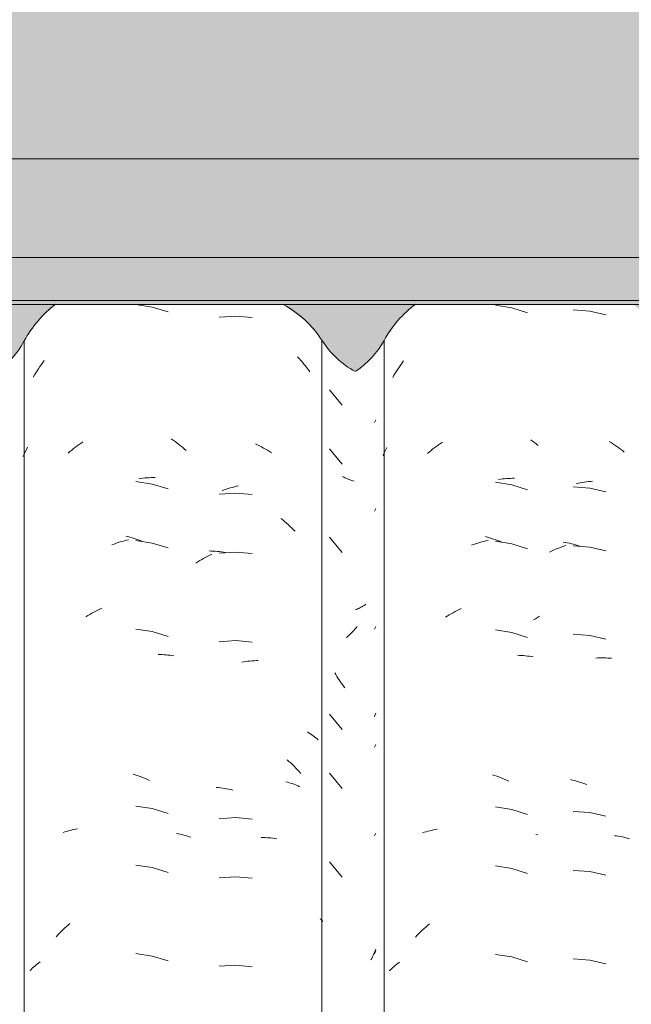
# Model space of a CAD drawing. Header units: metres. Extents: x -2.1 to 42.5, y -15.2 to 5.6.
# Tile 233 of 256: x 18.2 to 18.5, y 3.2 to 3.7. Entities that reach past the tile are written whole.
import ezdxf

# ---------------------------------------------------------------- set-up
doc = ezdxf.new("R2010")
doc.units = ezdxf.units.M
for name, color, linetype, lineweight in [('A-GLAZ-CWMG', 7, 'Continuous', 5), ('A-ROOF-OTLN', 7, 'Continuous', 5), ('A-ROOF-PATT', 7, 'Continuous', 5), ('I-WALL', 7, 'Continuous', 5)]:
    doc.layers.add(name, color=color, linetype=linetype, lineweight=lineweight)

# ---------------------------------------------------------------- blocks, each defined once
blk = doc.blocks.new('FP_30-FACHADA 02')
at = {"layer": 'A-GLAZ-CWMG', "color": 9, "true_color": 0xc0c0c0}
for p, q in [((1.50599, 3.53911), (1.49763, 3.5404)), ((1.51407, 3.53666), (1.50599, 3.53911)), ((1.44928, 3.50971), (1.45001, 3.51074)), ((1.45001, 3.51074), (1.45076, 3.51175)), ((1.44649, 3.50549), (1.44716, 3.50657)), ((1.44716, 3.50657), (1.44786, 3.50763)), ((1.44786, 3.50763), (1.44856, 3.50868)), ((1.44856, 3.50868), (1.44928, 3.50971)), ((1.44518, 3.50331), (1.44582, 3.50441)), ((1.44582, 3.50441), (1.44649, 3.50549)), ((1.51566, 3.47181), (1.51663, 3.47113)), ((1.51663, 3.47113), (1.5176, 3.47043)), ((1.5176, 3.47043), (1.51855, 3.46971)), ((1.44106, 3.46518), (1.44161, 3.46636)), ((1.44161, 3.46636), (1.44217, 3.46753)), ((1.46386, 3.46531), (1.4648, 3.46607)), ((1.4648, 3.46607), (1.46574, 3.46682)), ((1.46574, 3.46682), (1.46668, 3.46755)), ((1.46668, 3.46755), (1.46764, 3.46827)), ((1.46764, 3.46827), (1.46861, 3.46897)), ((1.46861, 3.46897), (1.46958, 3.46965)), ((1.46958, 3.46965), (1.47056, 3.47032)), ((1.51855, 3.46971), (1.5195, 3.46898)), ((1.5195, 3.46898), (1.52044, 3.46823)), ((1.52044, 3.46823), (1.52137, 3.46747)), ((1.52137, 3.46747), (1.52229, 3.46668)), ((1.52229, 3.46668), (1.52321, 3.46589)), ((1.44002, 3.46278), (1.44054, 3.46398)), ((1.44054, 3.46398), (1.44106, 3.46518)), ((1.46294, 3.46452), (1.46386, 3.46531)), ((1.4991, 3.45142), (1.50015, 3.45156)), ((1.50015, 3.45156), (1.5012, 3.45169)), ((1.5012, 3.45169), (1.50224, 3.4518)), ((1.50224, 3.4518), (1.50328, 3.45189)), ((1.50328, 3.45189), (1.50432, 3.45196)), ((1.50432, 3.45196), (1.50536, 3.45202)), ((1.50536, 3.45202), (1.50639, 3.45206)), ((1.50639, 3.45206), (1.50742, 3.45207)), ((1.50599, 3.44868), (1.49763, 3.44997)), ((1.51407, 3.44623), (1.50599, 3.44868)), ((1.49247, 3.42216), (1.49352, 3.42189)), ((1.49277, 3.42001), (1.49383, 3.42027)), ((1.49352, 3.42189), (1.49458, 3.42159)), ((1.49458, 3.42159), (1.49564, 3.42128)), ((1.49564, 3.42128), (1.49669, 3.42095)), ((1.49669, 3.42095), (1.49775, 3.4206)), ((1.49775, 3.4206), (1.4988, 3.42023)), ((1.4988, 3.42023), (1.49985, 3.41984)), ((1.48538, 3.41769), (1.48643, 3.41807)), ((1.48643, 3.41807), (1.48749, 3.41844)), ((1.48749, 3.41844), (1.48854, 3.41879)), ((1.48854, 3.41879), (1.4896, 3.41913)), ((1.4896, 3.41913), (1.49065, 3.41944)), ((1.49065, 3.41944), (1.49171, 3.41973)), ((1.49171, 3.41973), (1.49277, 3.42001)), ((1.50599, 3.41854), (1.49763, 3.41983)), ((1.49985, 3.41984), (1.5009, 3.41944)), ((1.51407, 3.41609), (1.50599, 3.41854)), ((1.47914, 3.38484), (1.48017, 3.38534)), ((1.47205, 3.38086), (1.47305, 3.38148)), ((1.47305, 3.38148), (1.47405, 3.38209)), ((1.47405, 3.38209), (1.47506, 3.38267)), ((1.47506, 3.38267), (1.47607, 3.38324)), ((1.47607, 3.38324), (1.47709, 3.38379)), ((1.47709, 3.38379), (1.47811, 3.38433)), ((1.47811, 3.38433), (1.47914, 3.38484)), ((1.50599, 3.37332), (1.49763, 3.37462)), ((1.51407, 3.37088), (1.50599, 3.37332)), ((1.50896, 3.36164), (1.50998, 3.36161)), ((1.50998, 3.36161), (1.51098, 3.36157)), ((1.51098, 3.36157), (1.51199, 3.36151)), ((1.51199, 3.36151), (1.51299, 3.36143)), ((1.51299, 3.36143), (1.51398, 3.36133)), ((1.51398, 3.36133), (1.51496, 3.36122)), ((1.51496, 3.36122), (1.51594, 3.36108)), ((1.51594, 3.36108), (1.51691, 3.36094)), ((1.49615, 3.30055), (1.4972, 3.30021)), ((1.4972, 3.30021), (1.49826, 3.29985)), ((1.49826, 3.29985), (1.49931, 3.29948)), ((1.49931, 3.29948), (1.50036, 3.29908)), ((1.50036, 3.29908), (1.50141, 3.29867)), ((1.50141, 3.29867), (1.50245, 3.29823)), ((1.50245, 3.29823), (1.50349, 3.29778)), ((1.50349, 3.29778), (1.50453, 3.29731)), ((1.50599, 3.2829), (1.49763, 3.28419)), ((1.51407, 3.28045), (1.50599, 3.2829)), ((1.46041, 3.27072), (1.46131, 3.27101)), ((1.46131, 3.27101), (1.46221, 3.27128)), ((1.46221, 3.27128), (1.46313, 3.27154)), ((1.46313, 3.27154), (1.46405, 3.27178)), ((1.46405, 3.27178), (1.46498, 3.272)), ((1.46498, 3.272), (1.46593, 3.27221)), ((1.46593, 3.27221), (1.46688, 3.2724)), ((1.46688, 3.2724), (1.46784, 3.27257)), ((1.51836, 3.27025), (1.51931, 3.27006)), ((1.51931, 3.27006), (1.52025, 3.26985)), ((1.52025, 3.26985), (1.52119, 3.26963)), ((1.52119, 3.26963), (1.52211, 3.26939)), ((1.52211, 3.26939), (1.52302, 3.26913)), ((1.52302, 3.26913), (1.52393, 3.26886)), ((1.52393, 3.26886), (1.52482, 3.26857)), ((1.52482, 3.26857), (1.52571, 3.26827)), ((1.50599, 3.25275), (1.49763, 3.25404)), ((1.51407, 3.2503), (1.50599, 3.25275)), ((1.46298, 3.22341), (1.4639, 3.22419)), ((1.45765, 3.21839), (1.45851, 3.21927)), ((1.45851, 3.21927), (1.45938, 3.22013)), ((1.45938, 3.22013), (1.46027, 3.22097)), ((1.46027, 3.22097), (1.46116, 3.2218)), ((1.46116, 3.2218), (1.46206, 3.22261)), ((1.46206, 3.22261), (1.46298, 3.22341)), ((1.4568, 3.2175), (1.45765, 3.21839)), ((1.50599, 3.20754), (1.49763, 3.20883)), ((1.4473, 3.20356), (1.448, 3.20408)), ((1.448, 3.20408), (1.44871, 3.20459)), ((1.51407, 3.20509), (1.50599, 3.20754)), ((1.44344, 3.2002), (1.44405, 3.20079)), ((1.44405, 3.20079), (1.44467, 3.20136)), ((1.44467, 3.20136), (1.44531, 3.20193)), ((1.44531, 3.20193), (1.44596, 3.20249)), ((1.44596, 3.20249), (1.44662, 3.20303)), ((1.44662, 3.20303), (1.4473, 3.20356))]:
    blk.add_line(p, q, dxfattribs=at)
blk = doc.blocks.new('FP_31-FACHADA 02')
at = {"layer": 'A-GLAZ-CWMG', "color": 9, "true_color": 0xc0c0c0}
for p, q in [((1.61952, 3.48009), (1.62029, 3.48144)), ((1.61952, 3.43488), (1.62029, 3.43623)), ((1.61091, 3.38488), (1.61033, 3.38462)), ((1.61147, 3.38515), (1.61091, 3.38488)), ((1.61203, 3.38544), (1.61147, 3.38515)), ((1.61258, 3.38573), (1.61203, 3.38544)), ((1.61312, 3.38603), (1.61258, 3.38573)), ((1.61365, 3.38634), (1.61312, 3.38603)), ((1.61417, 3.38666), (1.61365, 3.38634)), ((1.61468, 3.38699), (1.61417, 3.38666)), ((1.61518, 3.38733), (1.61468, 3.38699)), ((1.61033, 3.38462), (1.60974, 3.38437)), ((1.6101, 3.37529), (1.60951, 3.37461)), ((1.61068, 3.37598), (1.6101, 3.37529)), ((1.61952, 3.37459), (1.62029, 3.37594)), ((1.60581, 3.37078), (1.60516, 3.37018)), ((1.60645, 3.37139), (1.60581, 3.37078)), ((1.60707, 3.37201), (1.60645, 3.37139)), ((1.6077, 3.37264), (1.60707, 3.37201)), ((1.60831, 3.37329), (1.6077, 3.37264)), ((1.60892, 3.37394), (1.60831, 3.37329)), ((1.60951, 3.37461), (1.60892, 3.37394)), ((1.61975, 3.33044), (1.61947, 3.32981)), ((1.62003, 3.33108), (1.61975, 3.33044)), ((1.62029, 3.33172), (1.62003, 3.33108)), ((1.61952, 3.31431), (1.62029, 3.31566)), ((1.61952, 3.26909), (1.62029, 3.27044)), ((1.6196, 3.20953), (1.61924, 3.20873)), ((1.61952, 3.20881), (1.62029, 3.21016)), ((1.61995, 3.21033), (1.6196, 3.20953)), ((1.62029, 3.21115), (1.61995, 3.21033)), ((1.61809, 3.20636), (1.61768, 3.20559)), ((1.61848, 3.20715), (1.61809, 3.20636)), ((1.61886, 3.20793), (1.61848, 3.20715)), ((1.61924, 3.20873), (1.61886, 3.20793))]:
    blk.add_line(p, q, dxfattribs=at)
blk = doc.blocks.new('FP_32-FACHADA 02')
at = {"layer": 'A-GLAZ-CWMG', "color": 9, "true_color": 0xc0c0c0}
for p, q in [((1.68969, 3.5387), (1.68134, 3.54004)), ((1.69776, 3.53619), (1.68969, 3.5387)), ((1.63367, 3.51056), (1.63442, 3.51157)), ((1.63014, 3.50532), (1.63082, 3.50639)), ((1.63082, 3.50639), (1.63151, 3.50745)), ((1.63151, 3.50745), (1.63222, 3.5085)), ((1.63222, 3.5085), (1.63294, 3.50954)), ((1.63294, 3.50954), (1.63367, 3.51056)), ((1.62883, 3.50314), (1.62948, 3.50424)), ((1.62948, 3.50424), (1.63014, 3.50532)), ((1.69934, 3.47133), (1.70031, 3.47064)), ((1.70031, 3.47064), (1.70127, 3.46993)), ((1.62484, 3.46528), (1.62533, 3.46633)), ((1.62533, 3.46633), (1.62582, 3.46736)), ((1.64755, 3.4651), (1.64848, 3.46587)), ((1.64848, 3.46587), (1.64942, 3.46661)), ((1.64942, 3.46661), (1.65037, 3.46734)), ((1.65037, 3.46734), (1.65133, 3.46806)), ((1.65133, 3.46806), (1.65229, 3.46875)), ((1.65229, 3.46875), (1.65327, 3.46943)), ((1.65327, 3.46943), (1.65425, 3.47009)), ((1.70127, 3.46993), (1.70222, 3.46921)), ((1.70222, 3.46921), (1.70317, 3.46847)), ((1.62391, 3.46317), (1.62437, 3.46423)), ((1.62437, 3.46423), (1.62484, 3.46528)), ((1.64662, 3.46432), (1.64755, 3.4651)), ((1.68281, 3.45105), (1.68386, 3.45119)), ((1.68386, 3.45119), (1.6849, 3.45131)), ((1.6849, 3.45131), (1.68595, 3.45141)), ((1.68595, 3.45141), (1.68699, 3.4515)), ((1.68699, 3.4515), (1.68803, 3.45156)), ((1.68803, 3.45156), (1.68906, 3.45161)), ((1.68906, 3.45161), (1.69009, 3.45164)), ((1.69009, 3.45164), (1.69112, 3.45165)), ((1.68969, 3.44827), (1.68134, 3.44961)), ((1.69776, 3.44576), (1.68969, 3.44827)), ((1.67618, 3.42184), (1.67723, 3.42155)), ((1.67723, 3.42155), (1.67829, 3.42125)), ((1.67829, 3.42125), (1.67935, 3.42093)), ((1.67935, 3.42093), (1.68041, 3.4206)), ((1.68041, 3.4206), (1.68146, 3.42024)), ((1.68146, 3.42024), (1.68251, 3.41987)), ((1.66909, 3.4174), (1.67014, 3.41778)), ((1.67014, 3.41778), (1.6712, 3.41814)), ((1.6712, 3.41814), (1.67225, 3.41849)), ((1.67225, 3.41849), (1.67331, 3.41881)), ((1.67331, 3.41881), (1.67437, 3.41912)), ((1.67437, 3.41912), (1.67542, 3.41941)), ((1.67542, 3.41941), (1.67648, 3.41968)), ((1.67648, 3.41968), (1.67754, 3.41993)), ((1.68969, 3.41813), (1.68134, 3.41947)), ((1.68251, 3.41987), (1.68356, 3.41947)), ((1.68356, 3.41947), (1.68461, 3.41906)), ((1.69776, 3.41562), (1.68969, 3.41813)), ((1.66285, 3.38458), (1.66388, 3.38507)), ((1.65574, 3.38063), (1.65674, 3.38125)), ((1.65674, 3.38125), (1.65775, 3.38185)), ((1.65775, 3.38185), (1.65875, 3.38243)), ((1.65875, 3.38243), (1.65977, 3.383)), ((1.65977, 3.383), (1.66079, 3.38354)), ((1.66079, 3.38354), (1.66182, 3.38407)), ((1.66182, 3.38407), (1.66285, 3.38458)), ((1.68969, 3.37291), (1.68134, 3.37426)), ((1.69776, 3.3704), (1.68969, 3.37291)), ((1.69266, 3.36121), (1.69367, 3.36117)), ((1.69367, 3.36117), (1.69468, 3.36112)), ((1.69468, 3.36112), (1.69568, 3.36105)), ((1.69568, 3.36105), (1.69667, 3.36096)), ((1.69667, 3.36096), (1.69766, 3.36086)), ((1.69766, 3.36086), (1.69864, 3.36074)), ((1.69864, 3.36074), (1.69962, 3.3606)), ((1.69962, 3.3606), (1.70058, 3.36044)), ((1.67986, 3.3002), (1.68091, 3.29986)), ((1.68091, 3.29986), (1.68197, 3.29949)), ((1.68197, 3.29949), (1.68302, 3.29911)), ((1.68302, 3.29911), (1.68407, 3.29871)), ((1.68407, 3.29871), (1.68511, 3.29828)), ((1.68511, 3.29828), (1.68616, 3.29784)), ((1.68616, 3.29784), (1.6872, 3.29739)), ((1.6872, 3.29739), (1.68824, 3.29691)), ((1.68969, 3.28248), (1.68134, 3.28383)), ((1.69776, 3.27998), (1.68969, 3.28248)), ((1.64409, 3.27052), (1.64499, 3.27081)), ((1.64499, 3.27081), (1.64589, 3.27108)), ((1.64589, 3.27108), (1.64681, 3.27133)), ((1.64681, 3.27133), (1.64773, 3.27157)), ((1.64773, 3.27157), (1.64867, 3.27179)), ((1.64867, 3.27179), (1.64961, 3.272)), ((1.64961, 3.272), (1.65056, 3.27219)), ((1.65056, 3.27219), (1.65152, 3.27236)), ((1.70203, 3.26975), (1.70298, 3.26955)), ((1.68969, 3.25234), (1.68134, 3.25369)), ((1.69776, 3.24983), (1.68969, 3.25234)), ((1.64666, 3.22321), (1.64758, 3.22399)), ((1.64132, 3.2182), (1.64218, 3.21908)), ((1.64218, 3.21908), (1.64306, 3.21993)), ((1.64306, 3.21993), (1.64394, 3.22078)), ((1.64394, 3.22078), (1.64484, 3.2216)), ((1.64484, 3.2216), (1.64574, 3.22241)), ((1.64574, 3.22241), (1.64666, 3.22321)), ((1.64047, 3.21731), (1.64132, 3.2182)), ((1.63096, 3.20339), (1.63165, 3.20391)), ((1.63165, 3.20391), (1.63236, 3.20442)), ((1.68969, 3.20713), (1.68134, 3.20847)), ((1.69776, 3.20462), (1.68969, 3.20713)), ((1.6271, 3.20003), (1.6277, 3.20061)), ((1.6277, 3.20061), (1.62832, 3.20119)), ((1.62832, 3.20119), (1.62896, 3.20176)), ((1.62896, 3.20176), (1.62961, 3.20231)), ((1.62961, 3.20231), (1.63028, 3.20286)), ((1.63028, 3.20286), (1.63096, 3.20339))]:
    blk.add_line(p, q, dxfattribs=at)
blk = doc.blocks.new('Rectangular Mullion - Telha Fibrocimento - Ondulada-1909083-FACHADA 02')
at = {"layer": 'A-GLAZ-CWMG'}
for p, q in [((1.44054, 2.85731), (1.44054, 3.52181)), ((1.62442, 2.85757), (1.62442, 3.52207))]:
    blk.add_line(p, q, dxfattribs=at)
for centre, major_axis, start_param, end_param in [((1.49262, 3.49436), (0.05902, 0), 2.226117, 2.651943), ((1.676, 3.49436), (0.05869, 0), 2.21894, 2.643944), ((1.40061, 3.54301), (0.04532, 0), 3.624607, 5.790408), ((1.5845, 3.54348), (0.04542, 0), 5.308272, 5.786308)]:
    blk.add_ellipse(centre, major_axis=major_axis, ratio=0.988936, start_param=start_param, end_param=end_param, dxfattribs=at)
for name in ['FP_30-FACHADA 02', 'FP_32-FACHADA 02', 'FP_31-FACHADA 02']:
    blk.add_blockref(name, (0, 0), dxfattribs=at)
blk = doc.blocks.new('FP_38-FACHADA 02')
at = {"layer": 'A-GLAZ-CWMG', "color": 9, "true_color": 0xc0c0c0}
for p, q in [((1.54859, 3.5345), (1.54014, 3.53396)), ((1.55701, 3.53373), (1.54859, 3.5345)), ((1.58021, 3.51373), (1.58104, 3.51282)), ((1.58104, 3.51282), (1.58187, 3.51189)), ((1.58187, 3.51189), (1.58268, 3.51094)), ((1.58268, 3.51094), (1.58347, 3.50998)), ((1.58347, 3.50998), (1.58426, 3.50901)), ((1.58426, 3.50901), (1.58502, 3.50802)), ((1.58502, 3.50802), (1.58578, 3.50701)), ((1.58578, 3.50701), (1.58652, 3.50599)), ((1.5587, 3.46919), (1.55973, 3.4687)), ((1.55973, 3.4687), (1.56076, 3.46819)), ((1.56076, 3.46819), (1.56179, 3.46766)), ((1.56179, 3.46766), (1.56281, 3.4671)), ((1.56281, 3.4671), (1.56382, 3.46653)), ((1.56382, 3.46653), (1.56483, 3.46594)), ((1.56483, 3.46594), (1.56583, 3.46533)), ((1.56583, 3.46533), (1.56682, 3.46469)), ((1.5416, 3.4453), (1.54265, 3.44569)), ((1.54265, 3.44569), (1.54371, 3.44605)), ((1.54371, 3.44605), (1.54477, 3.44639)), ((1.54477, 3.44639), (1.54582, 3.4467)), ((1.54582, 3.4467), (1.54688, 3.447)), ((1.54688, 3.447), (1.54794, 3.44728)), ((1.54794, 3.44728), (1.549, 3.44754)), ((1.549, 3.44754), (1.55006, 3.44777)), ((1.54859, 3.44408), (1.54014, 3.44353)), ((1.55701, 3.4433), (1.54859, 3.44408)), ((1.57166, 3.43111), (1.57261, 3.43037)), ((1.57261, 3.43037), (1.57354, 3.4296)), ((1.57354, 3.4296), (1.57447, 3.42882)), ((1.57447, 3.42882), (1.57538, 3.42802)), ((1.57538, 3.42802), (1.57628, 3.4272)), ((1.57628, 3.4272), (1.57717, 3.42637)), ((1.57717, 3.42637), (1.57805, 3.42552)), ((1.57805, 3.42552), (1.57892, 3.42465)), ((1.53028, 3.40963), (1.53128, 3.41023)), ((1.53128, 3.41023), (1.53229, 3.41081)), ((1.53229, 3.41081), (1.53331, 3.41138)), ((1.53331, 3.41138), (1.53433, 3.41192)), ((1.53433, 3.41192), (1.53536, 3.41245)), ((1.53506, 3.41453), (1.53609, 3.4145)), ((1.53536, 3.41245), (1.53639, 3.41295)), ((1.53609, 3.4145), (1.53713, 3.41445)), ((1.53713, 3.41445), (1.53817, 3.41438)), ((1.53817, 3.41438), (1.53921, 3.41429)), ((1.53921, 3.41429), (1.54026, 3.41418)), ((1.54859, 3.41393), (1.54014, 3.41339)), ((1.54026, 3.41418), (1.54131, 3.41405)), ((1.54131, 3.41405), (1.54236, 3.4139)), ((1.54236, 3.4139), (1.54341, 3.41373)), ((1.55701, 3.41316), (1.54859, 3.41393)), ((1.52829, 3.40836), (1.52928, 3.409)), ((1.52928, 3.409), (1.53028, 3.40963)), ((1.54859, 3.36872), (1.54014, 3.36817)), ((1.55701, 3.36794), (1.54859, 3.36872)), ((1.55166, 3.35766), (1.55271, 3.35785)), ((1.55271, 3.35785), (1.55377, 3.35801)), ((1.55377, 3.35801), (1.55482, 3.35815)), ((1.55482, 3.35815), (1.55587, 3.35828)), ((1.55587, 3.35828), (1.55691, 3.35838)), ((1.55691, 3.35838), (1.55796, 3.35846)), ((1.55796, 3.35846), (1.55899, 3.35852)), ((1.55899, 3.35852), (1.56003, 3.35856)), ((1.58524, 3.32212), (1.58599, 3.32165)), ((1.58599, 3.32165), (1.58672, 3.32116)), ((1.58672, 3.32116), (1.58744, 3.32066)), ((1.58744, 3.32066), (1.58814, 3.32015)), ((1.58814, 3.32015), (1.58883, 3.31962)), ((1.58883, 3.31962), (1.5895, 3.31908)), ((1.5895, 3.31908), (1.59016, 3.31853)), ((1.59016, 3.31853), (1.5908, 3.31796)), ((1.57491, 3.30787), (1.57581, 3.30706)), ((1.57581, 3.30706), (1.57671, 3.30623)), ((1.57671, 3.30623), (1.5776, 3.30539)), ((1.5776, 3.30539), (1.57847, 3.30453)), ((1.57847, 3.30453), (1.57933, 3.30365)), ((1.57933, 3.30365), (1.58018, 3.30276)), ((1.58018, 3.30276), (1.58102, 3.30184)), ((1.58102, 3.30184), (1.58184, 3.30092)), ((1.57428, 3.29665), (1.5752, 3.29639)), ((1.5752, 3.29639), (1.5761, 3.29612)), ((1.5761, 3.29612), (1.57699, 3.29582)), ((1.57699, 3.29582), (1.57788, 3.29551)), ((1.57788, 3.29551), (1.57875, 3.29519)), ((1.57875, 3.29519), (1.5796, 3.29484)), ((1.5796, 3.29484), (1.58045, 3.29448)), ((1.58045, 3.29448), (1.58128, 3.2941)), ((1.53867, 3.29377), (1.53971, 3.29367)), ((1.53971, 3.29367), (1.54076, 3.29355)), ((1.54076, 3.29355), (1.54181, 3.29341)), ((1.54181, 3.29341), (1.54287, 3.29325)), ((1.54287, 3.29325), (1.54392, 3.29307)), ((1.54392, 3.29307), (1.54498, 3.29286)), ((1.54498, 3.29286), (1.54604, 3.29264)), ((1.54604, 3.29264), (1.5471, 3.2924)), ((1.54859, 3.27829), (1.54014, 3.27774)), ((1.55701, 3.27751), (1.54859, 3.27829)), ((1.56158, 3.26815), (1.5626, 3.26814)), ((1.5626, 3.26814), (1.56362, 3.26811)), ((1.56362, 3.26811), (1.56462, 3.26806)), ((1.56462, 3.26806), (1.56563, 3.268)), ((1.56563, 3.268), (1.56662, 3.26791)), ((1.56662, 3.26791), (1.56761, 3.2678)), ((1.56761, 3.2678), (1.56859, 3.26767)), ((1.56859, 3.26767), (1.56956, 3.26752)), ((1.54859, 3.24815), (1.54014, 3.2476)), ((1.55701, 3.24737), (1.54859, 3.24815)), ((1.59173, 3.22665), (1.59219, 3.2262)), ((1.59219, 3.2262), (1.59264, 3.22573)), ((1.59264, 3.22573), (1.59308, 3.22526)), ((1.54859, 3.20293), (1.54014, 3.20239)), ((1.55701, 3.20216), (1.54859, 3.20293))]:
    blk.add_line(p, q, dxfattribs=at)
blk = doc.blocks.new('FP_39-FACHADA 02')
at = {"layer": 'A-GLAZ-CWMG', "color": 9, "true_color": 0xc0c0c0}
for p, q in [((1.59656, 3.49689), (1.60295, 3.48907)), ((1.59656, 3.46675), (1.60295, 3.45892)), ((1.60381, 3.45227), (1.6032, 3.4526)), ((1.60443, 3.45196), (1.60381, 3.45227)), ((1.60506, 3.45165), (1.60443, 3.45196)), ((1.60571, 3.45136), (1.60506, 3.45165)), ((1.60636, 3.45108), (1.60571, 3.45136)), ((1.60703, 3.45082), (1.60636, 3.45108)), ((1.6077, 3.45056), (1.60703, 3.45082)), ((1.60839, 3.45032), (1.6077, 3.45056)), ((1.60908, 3.4501), (1.60839, 3.45032)), ((1.59656, 3.42153), (1.60295, 3.41371)), ((1.59974, 3.35136), (1.59922, 3.35224)), ((1.60028, 3.35048), (1.59974, 3.35136)), ((1.60083, 3.34962), (1.60028, 3.35048)), ((1.60139, 3.34876), (1.60083, 3.34962)), ((1.60197, 3.34792), (1.60139, 3.34876)), ((1.60256, 3.34709), (1.60197, 3.34792)), ((1.60316, 3.34627), (1.60256, 3.34709)), ((1.60377, 3.34546), (1.60316, 3.34627)), ((1.60439, 3.34467), (1.60377, 3.34546)), ((1.59656, 3.33111), (1.60295, 3.32328)), ((1.59656, 3.30096), (1.60295, 3.29314)), ((1.59656, 3.25575), (1.60295, 3.24792))]:
    blk.add_line(p, q, dxfattribs=at)
blk = doc.blocks.new('FP_40-FACHADA 02')
at = {"layer": 'A-GLAZ-CWMG', "color": 9, "true_color": 0xc0c0c0}
for p, q in [((1.72954, 3.53709), (1.72111, 3.53774)), ((1.73779, 3.53522), (1.72954, 3.53709)), ((1.73941, 3.47047), (1.74041, 3.46985)), ((1.74041, 3.46985), (1.7414, 3.46922)), ((1.7414, 3.46922), (1.74239, 3.46856)), ((1.74239, 3.46856), (1.74336, 3.46789)), ((1.74336, 3.46789), (1.74433, 3.4672)), ((1.74433, 3.4672), (1.74529, 3.46649)), ((1.74529, 3.46649), (1.74625, 3.46576)), ((1.74625, 3.46576), (1.74719, 3.46502)), ((1.72954, 3.44667), (1.72111, 3.44731)), ((1.72258, 3.44887), (1.72364, 3.4491)), ((1.72364, 3.4491), (1.7247, 3.44931)), ((1.7247, 3.44931), (1.72575, 3.4495)), ((1.72575, 3.4495), (1.72681, 3.44967)), ((1.72681, 3.44967), (1.72786, 3.44982)), ((1.72786, 3.44982), (1.72891, 3.44996)), ((1.72891, 3.44996), (1.72996, 3.45007)), ((1.73779, 3.44479), (1.72954, 3.44667)), ((1.72996, 3.45007), (1.731, 3.45016)), ((1.711, 3.41492), (1.71204, 3.41536)), ((1.71204, 3.41536), (1.71309, 3.41578)), ((1.71309, 3.41578), (1.71414, 3.41619)), ((1.71414, 3.41619), (1.71519, 3.41658)), ((1.71519, 3.41658), (1.71625, 3.41694)), ((1.71594, 3.41907), (1.717, 3.41888)), ((1.71625, 3.41694), (1.7173, 3.41729)), ((1.717, 3.41888), (1.71805, 3.41868)), ((1.71805, 3.41868), (1.71911, 3.41845)), ((1.71911, 3.41845), (1.72017, 3.41821)), ((1.72017, 3.41821), (1.72123, 3.41794)), ((1.72954, 3.41652), (1.72111, 3.41717)), ((1.72123, 3.41794), (1.72229, 3.41766)), ((1.72229, 3.41766), (1.72334, 3.41736)), ((1.72334, 3.41736), (1.7244, 3.41704)), ((1.73779, 3.41465), (1.72954, 3.41652)), ((1.70892, 3.41397), (1.70996, 3.41445)), ((1.70996, 3.41445), (1.711, 3.41492)), ((1.70082, 3.3793), (1.70181, 3.37993)), ((1.70181, 3.37993), (1.70281, 3.38054)), ((1.70281, 3.38054), (1.70382, 3.38114)), ((1.72954, 3.37131), (1.72111, 3.37195)), ((1.73779, 3.36943), (1.72954, 3.37131)), ((1.73257, 3.35984), (1.7336, 3.35989)), ((1.7336, 3.35989), (1.73463, 3.35991)), ((1.73463, 3.35991), (1.73566, 3.35992)), ((1.73566, 3.35992), (1.73668, 3.35991)), ((1.73668, 3.35991), (1.73769, 3.35988)), ((1.73769, 3.35988), (1.7387, 3.35983)), ((1.7387, 3.35983), (1.7397, 3.35976)), ((1.7397, 3.35976), (1.7407, 3.35968)), ((1.71962, 3.29777), (1.72068, 3.29751)), ((1.72068, 3.29751), (1.72174, 3.29724)), ((1.72174, 3.29724), (1.7228, 3.29695)), ((1.7228, 3.29695), (1.72385, 3.29663)), ((1.72385, 3.29663), (1.72491, 3.2963)), ((1.72491, 3.2963), (1.72597, 3.29595)), ((1.72597, 3.29595), (1.72702, 3.29558)), ((1.72702, 3.29558), (1.72807, 3.29519)), ((1.72954, 3.28088), (1.72111, 3.28152)), ((1.73779, 3.279), (1.72954, 3.28088)), ((1.74219, 3.26909), (1.74317, 3.26895)), ((1.74317, 3.26895), (1.74414, 3.2688)), ((1.74414, 3.2688), (1.7451, 3.26864)), ((1.7451, 3.26864), (1.74605, 3.26845)), ((1.74605, 3.26845), (1.747, 3.26825)), ((1.747, 3.26825), (1.74794, 3.26803)), ((1.74794, 3.26803), (1.74886, 3.26779)), ((1.74886, 3.26779), (1.74978, 3.26754)), ((1.72954, 3.25074), (1.72111, 3.25138)), ((1.73779, 3.24886), (1.72954, 3.25074)), ((1.72954, 3.20552), (1.72111, 3.20617)), ((1.73779, 3.20365), (1.72954, 3.20552))]:
    blk.add_line(p, q, dxfattribs=at)
blk = doc.blocks.new('Rectangular Mullion - Telha Fibrocimento - Ondulada-V36-FACHADA 02')
at = {"layer": 'A-GLAZ-CWMG'}
blk.add_line((1.59258, 2.8577), (1.59258, 3.5222), dxfattribs=at)
for centre, major_axis, start_param, end_param in [((1.54785, 3.49436), (0.05286, 0), 0.561652, 1.071183), ((1.63251, 3.54687), (0.04708, 0), 3.700093, 4.206241)]:
    blk.add_ellipse(centre, major_axis=major_axis, ratio=0.988936, start_param=start_param, end_param=end_param, dxfattribs=at)
for name in ['FP_40-FACHADA 02', 'FP_38-FACHADA 02', 'FP_39-FACHADA 02']:
    blk.add_blockref(name, (0, 0), dxfattribs=at)

msp = doc.modelspace()

# ---------------------------------------------------------------- hatches: boundary and pattern name
at = {"layer": 'A-ROOF-PATT', "true_color": 0x919191}
h = msp.add_hatch(color=252, dxfattribs=at)
h.paths.add_polyline_path([(19.7927, 3.61482), (19.9785, 3.61482), (19.9785, 3.61682), (19.71161, 3.61674), (19.72604, 3.61482), (19.78751, 3.61482)])
h.paths.add_polyline_path([(17.5784, 3.61482), (19.68438, 3.61482), (19.66728, 3.61681), (17.5784, 3.61682)])
h = msp.add_hatch(color=252, dxfattribs=at)
h.paths.add_polyline_path([(17.5824, 3.56439), (19.9745, 3.56439), (19.9745, 3.5713), (19.68053, 3.61482), (17.5784, 3.61482), (17.5784, 3.60762), (17.5824, 3.60357), (17.5824, 3.57594)])
h.paths.add_polyline_path([(19.9745, 3.57706), (19.9745, 3.60357), (19.9785, 3.60762), (19.9785, 3.61482), (19.72604, 3.61433), (19.97449, 3.57706)])
for points in [[(19.96237, 3.54239), (19.9745, 3.54239), (19.9745, 3.56439), (17.5824, 3.56439), (17.5824, 3.54239), (19.93813, 3.54239)], [(19.96237, 3.54042), (19.9745, 3.54042), (19.9745, 3.54239), (17.5824, 3.54239), (17.5824, 3.54042), (19.93813, 3.54042)]]:
    msp.add_hatch(color=252, dxfattribs=at).paths.add_polyline_path(points)
at = {"layer": 'I-WALL', "true_color": 0xdbcc9e}
h = msp.add_hatch(color=9, dxfattribs=at)
h.paths.add_polyline_path([(17.96967, 3.49695), (17.98047, 3.49923), (17.9904, 3.504), (17.99889, 3.51098), (18.00546, 3.51977), (18.01345, 3.53246), (18.02183, 3.54042), (17.90646, 3.54042), (17.91539, 3.53366), (17.92431, 3.5222), (17.93032, 3.51304), (17.93837, 3.50556), (17.948, 3.5002), (17.95863, 3.49728)])
h.paths.add_polyline_path([(18.76067, 3.4985), (18.77124, 3.50101), (18.78091, 3.50594), (18.78911, 3.51301), (18.80344, 3.53324), (18.81168, 3.54042), (18.69997, 3.54042), (18.70675, 3.53452), (18.71751, 3.51905), (18.72052, 3.52338), (18.7242, 3.51972), (18.7242, 3.51096), (18.72962, 3.50619), (18.73924, 3.50116), (18.74979, 3.49855)])
h.paths.add_polyline_path([(19.36069, 3.4985), (19.37127, 3.50101), (19.38094, 3.50594), (19.38914, 3.51301), (19.40487, 3.53447), (19.4117, 3.54042), (19.29999, 3.54042), (19.30792, 3.53288), (19.31753, 3.51905), (19.32055, 3.52338), (19.32422, 3.51972), (19.32422, 3.51096), (19.32964, 3.50619), (19.33926, 3.50116), (19.34981, 3.49855)])
h.paths.add_polyline_path([(18.16064, 3.4985), (18.17122, 3.50101), (18.18089, 3.50594), (18.18909, 3.51301), (18.20341, 3.53324), (18.21165, 3.54042), (18.09994, 3.54042), (18.10673, 3.53452), (18.12146, 3.51334), (18.12959, 3.50619), (18.13921, 3.50116), (18.14976, 3.49855)])
h.paths.add_polyline_path([(19.5447, 3.49887), (19.55522, 3.50139), (19.56485, 3.5063), (19.57302, 3.51333), (19.58735, 3.53332), (19.5956, 3.54042), (19.48322, 3.54042), (19.49121, 3.53357), (19.50559, 3.51344), (19.51374, 3.50639), (19.52335, 3.50144), (19.53387, 3.49889)])
h.paths.add_polyline_path([(19.71689, 3.49921), (19.72767, 3.49921), (19.73815, 3.50171), (19.74774, 3.50658), (19.75591, 3.51354), (19.76834, 3.53065), (19.7763, 3.53744), (19.78218, 3.54042), (19.66609, 3.54042), (19.67426, 3.53343), (19.68865, 3.51354), (19.69682, 3.50658), (19.70641, 3.50171)])
h.paths.add_polyline_path([(17.78729, 3.50031), (17.79908, 3.50179), (17.81011, 3.50615), (17.8197, 3.5131), (17.83614, 3.53366), (17.84507, 3.54042), (17.73888, 3.54024), (17.73888, 3.53238), (17.75662, 3.51184), (17.76447, 3.50615), (17.7755, 3.50179)])
h.paths.add_polyline_path([(19.1419, 3.50363), (19.14805, 3.50686), (19.15589, 3.51354), (19.16831, 3.53065), (19.17628, 3.53744), (19.18215, 3.54042), (19.10651, 3.54042), (19.11544, 3.53366), (19.12765, 3.51719), (19.13037, 3.51304), (19.13842, 3.50556)])
h.paths.add_polyline_path([(18.54187, 3.50363), (18.54802, 3.50686), (18.55586, 3.51354), (18.5697, 3.53185), (18.57625, 3.53744), (18.58213, 3.54042), (18.50648, 3.54042), (18.51541, 3.53366), (18.52762, 3.51719), (18.53035, 3.51304), (18.5384, 3.50556)])
h.paths.add_polyline_path([(18.36449, 3.50615), (18.3648, 3.5063), (18.37297, 3.51333), (18.38732, 3.53333), (18.39555, 3.54042), (18.32798, 3.54024), (18.33952, 3.53164), (18.35517, 3.51291), (18.36449, 3.50615)])
h.paths.add_polyline_path([(18.96452, 3.50615), (18.96482, 3.5063), (18.973, 3.51333), (18.98732, 3.53332), (18.99558, 3.54042), (18.928, 3.54024), (18.93888, 3.53245), (18.9552, 3.51291), (18.96452, 3.50615)])
h.paths.add_polyline_path([(19.22125, 3.53982), (19.22188, 3.54042), (19.22011, 3.5404)])
h.paths.add_polyline_path([(18.62122, 3.53982), (18.62185, 3.54042), (18.62005, 3.54042)])
h.paths.add_polyline_path([(17.5784, 3.60792), (17.5784, 3.61682), (19.33766, 3.61682), (17.4959, 3.89308), (17.4959, 3.67), (17.5984, 3.67), (17.5984, 3.625), (17.58058, 3.625), (17.5784, 3.65), (17.5734, 3.65), (17.5734, 3.61025), (17.57474, 3.61161)])
h.paths.add_polyline_path([(19.77452, 3.61677), (19.77452, 3.61682), (19.9785, 3.61709), (19.9785, 4.25), (19.97587, 4.25), (19.97587, 4.225), (17.4959, 4.225), (17.4959, 4.14413), (19.74271, 4.14413), (19.74271, 3.61682), (19.77424, 3.61682)])

# ---------------------------------------------------------------- linework, layer by layer
at = {"layer": 'A-ROOF-OTLN'}
for p, q in [((17.5784, 3.61482), (19.68438, 3.61482)), ((17.5824, 3.56439), (19.9745, 3.56439)), ((17.5824, 3.54239), (19.9745, 3.54239)), ((17.5824, 3.54042), (19.9745, 3.54042))]:
    msp.add_line(p, q, dxfattribs=at)

# ---------------------------------------------------------------- block references
at = {"layer": 'A-GLAZ-CWMG'}
for name in ['Rectangular Mullion - Telha Fibrocimento - Ondulada-1909083-FACHADA 02', 'Rectangular Mullion - Telha Fibrocimento - Ondulada-V36-FACHADA 02']:
    msp.add_blockref(name, (16.75481, 0), dxfattribs=at)

doc.saveas('drawing.dxf')
